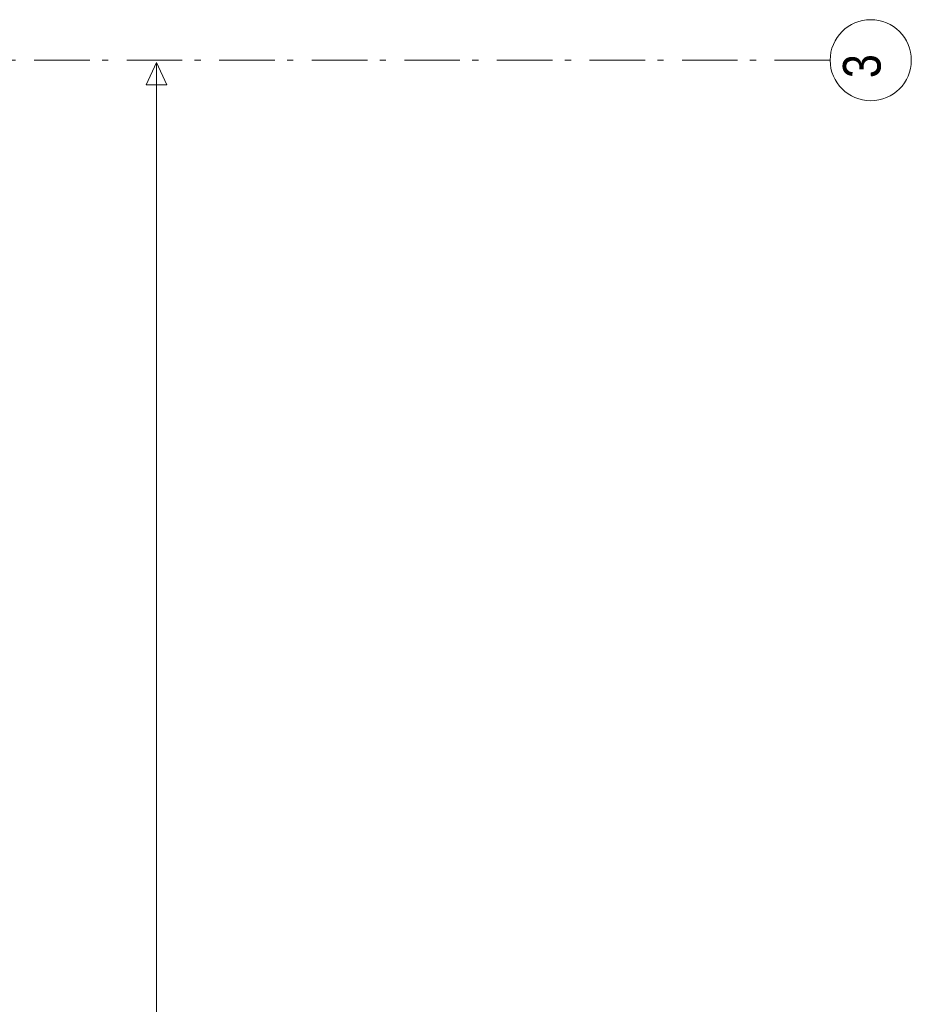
# Model space of a CAD drawing. Header units: millimetres. Extents: x 274611 to 749520, y 175257 to 298905.
# Tile 197 of 251: x 745507 to 749520, y 203657 to 208091. Entities that reach past the tile are written whole.
import ezdxf

# ---------------------------------------------------------------- set-up
doc = ezdxf.new("R2010")
doc.units = ezdxf.units.MM
doc.header["$LTSCALE"] = 400
doc.linetypes.add('STYLE_06', pattern=[1.041641, 0.625, -0.208282, 0.069427, -0.138931])
doc.layers.add('None', color=7, linetype='Continuous', lineweight=9)
doc.layers.add('Tekst', color=140, linetype='Continuous', lineweight=15)
doc.styles.add('Arial Narrow', font='ARIALN.TTF', dxfattribs={"height": 222.25})

# ---------------------------------------------------------------- blocks, each defined once
blk = doc.blocks.new('*U2621')
at = {"layer": 'None', "color": 140, "lineweight": 15}
for p, q in [((59217.1, -20120), (59170.5, -20220)), ((59217.1, -20120), (59263.7, -20220)), ((59263.7, -20220), (59170.5, -20220))]:
    blk.add_line(p, q, dxfattribs=at)
at = {"layer": 'None', "color": 140, "linetype": 'Continuous', "lineweight": 15}
blk.add_line((59217.1, -24400), (59217.1, -20120), dxfattribs=at)
at = {"layer": 'Tekst', "color": 0, "insert": (59042.6, -26052.5), "char_height": 141.111, "attachment_point": 1, "rotation": 90, "style": 'Arial Narrow'}
blk.add_mtext('alleen bovenlichten', dxfattribs=at)

msp = doc.modelspace()

# ---------------------------------------------------------------- linework, layer by layer
at = {"layer": 'None', "color": 43, "linetype": 'STYLE_06', "lineweight": 9}
msp.add_line((749155.23053, 207908.74408), (715435.32989, 207908.74408), dxfattribs=at)
at = {"layer": 'None', "color": 43, "linetype": 'Continuous', "lineweight": 9}
msp.add_circle((749337.83695, 207908.74408), 182.60642, dxfattribs=at)

# ---------------------------------------------------------------- block references
at = {"layer": 'None', "color": 7}
msp.add_blockref('*U2621', (686905.23053, 228018.74408), dxfattribs=at)

# ---------------------------------------------------------------- texts
at = {"layer": 'None', "color": 43, "insert": (749212.95361, 207828.28884), "char_height": 169.33333, "width": 160.910466, "attachment_point": 1, "rotation": 90, "style": 'Arial Narrow'}
msp.add_mtext('3', dxfattribs=at)

doc.saveas('drawing.dxf')
